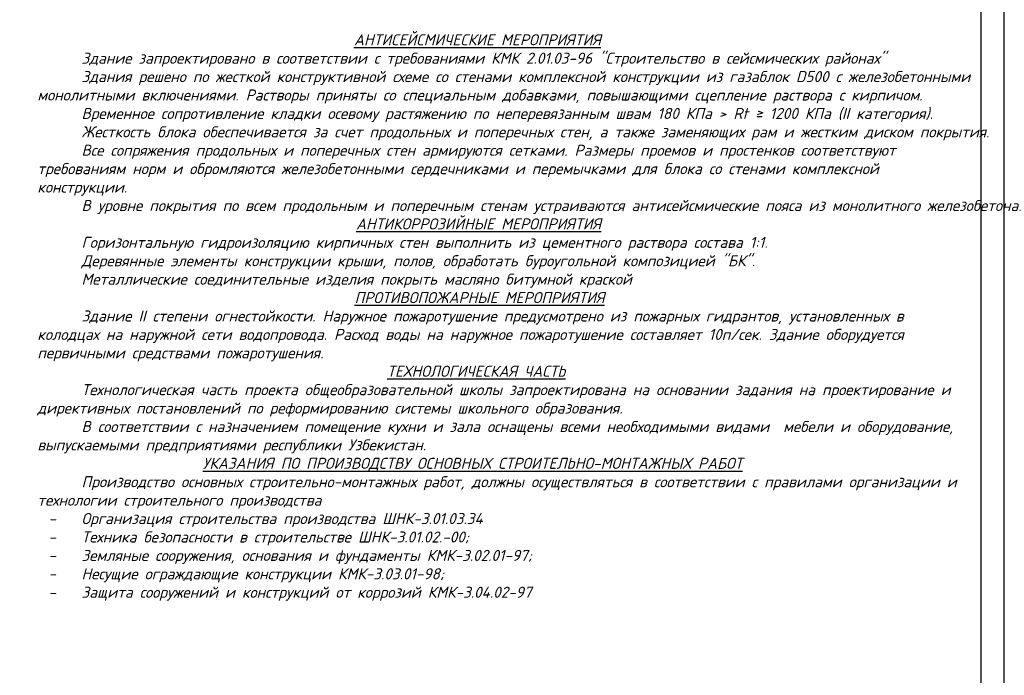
# Model space of a CAD drawing. Header units: millimetres. Extents: x -33345 to 4712671, y -3392 to 121473.
# Tile 6 of 256: x 110505 to 131888, y 55978 to 70221. Entities that reach past the tile are written whole.
import ezdxf

# ---------------------------------------------------------------- set-up
doc = ezdxf.new("R2010")
doc.units = ezdxf.units.MM
doc.layers.add('0.25', color=7, linetype='Continuous', lineweight=25)
doc.layers.add('010_Листы', color=7, linetype='Continuous')
doc.styles.add('ISOCPEUR', font='isocpeui.ttf', dxfattribs={"height": 300})

# ---------------------------------------------------------------- blocks, each defined once
blk = doc.blocks.new('*U146')
at = {"layer": '0.25', "color": 5, "linetype": 'Continuous', "lineweight": 25, "ltscale": 100}
blk.add_lwpolyline([(-63500, 0), (0, 0), (0, 42000), (-63500, 42000), (-63500, 0)], dxfattribs=at)
at = {"layer": '0.25', "color": 7, "linetype": 'Continuous', "lineweight": 30, "ltscale": 100}
blk.add_lwpolyline([(-61500, 500), (-500, 500), (-500, 41500), (-61500, 41500), (-61500, 500)], dxfattribs=at)

msp = doc.modelspace()

# ---------------------------------------------------------------- block references
at = {"layer": '010_Листы', "ltscale": 100, "transparency": 33554687}
msp.add_blockref('*U146', (131888.406, 44501.326), dxfattribs=at)

# ---------------------------------------------------------------- texts
at = {"insert": (110888.406, 69904.95), "char_height": 240, "width": 20268.59808, "attachment_point": 1, "style": 'ISOCPEUR'}
msp.add_mtext('\\pxi28.70076;{\\LАНТИСЕЙСМИЧЕСКИЕ МЕРОПРИЯТИЯ} \\P\\pi0;^IЗдание запроектировано в соответствии с требованиями КМК 2.01.03-96 "Строительство в сейсмических районах"\\P^IЗдания решено по жесткой конструктивной схеме со стенами комплексной конструкции из газаблок D500 с железобетонными монолитными включениями. Растворы приняты со специальным добавками, повышающими сцепление раствора с кирпичом.\\P^IВременное сопротивление кладки осевому растяжению по неперевязанным швам 180 КПа > Rt ≥ 1200 КПа (II категория).\\P^IЖесткость блока обеспечивается за счет продольных и поперечных стен, а также заменяющих рам и жестким диском покрытия.\\P^IВсе сопряжения продольных и поперечных стен армируются сетками. Размеры проемов и простенков соответствуют требованиям норм и обромляются железобетонными сердечниками и перемычками для блока со стенами комплексной конструкции.  \\P^IВ уровне покрытия по всем продольным и поперечным стенам устраиваются антисейсмические пояса из монолитного железобетона.\\P\\pi28.88295;{\\LАНТИКОРРОЗИЙНЫЕ МЕРОПРИЯТИЯ} \\P\\pi0;^IГоризонтальную гидроизоляцию кирпичных стен выполнить из цементного раствора состава 1:1.\\P^IДеревянные элементы конструкции крыши, полов, обработать буроугольной композицией "БК".\\P^IМеталлические соединительные изделия покрыть масляно битумной краской\\P\\pi28.75303;{\\LПРОТИВОПОЖАРНЫЕ МЕРОПРИЯТИЯ}\\P\\pi0;^IЗдание II степени огнестойкости. Наружное пожаротушение предусмотрено из пожарных гидрантов, установленных в колодцах на наружной сети водопровода. Расход воды на наружное пожаротушение составляет 10п/сек. Здание оборудуется первичными средствами пожаротушения.\\P\\pi31.69848;{\\LТЕХНОЛОГИЧЕСКАЯ ЧАСТЬ}\\P\\pi0;^IТехнологическая часть проекта общеобразовательной школы запроектирована на основании задания на проектирование и директивных постановлений по реформированию системы школьного образования.\\P^IВ соответствии с назначением помещение кухни и зала оснащены всеми необходимыми видами  мебели и оборудование, выпускаемыми предприятиями республики Узбекистан. \\P\\pi14.98523;{\\LУКАЗАНИЯ ПО ПРОИЗВОДСТВУ ОСНОВНЫХ СТРОИТЕЛЬНО-МОНТАЖНЫХ РАБОТ}\\P\\pi0;^IПроизводство основных строительно-монтажных работ, должны осуществляться в соответствии с правилами организации и технологии строительного производства\\P\\pi-3,l4,t4;-^IОрганизация строительства производства ШНК-3.01.03.34\\P-^IТехника безопасности в строительстве ШНК-3.01.02.-00;\\P-^IЗемляные сооружения, основания и фундаменты КМК-3.02.01-97;\\P-^IНесущие ограждающие конструкции КМК-3.03.01-98;\\P-^IЗащита сооружений и конструкций от коррозий КМК-3.04.02-97', dxfattribs=at)

doc.saveas('drawing.dxf')
